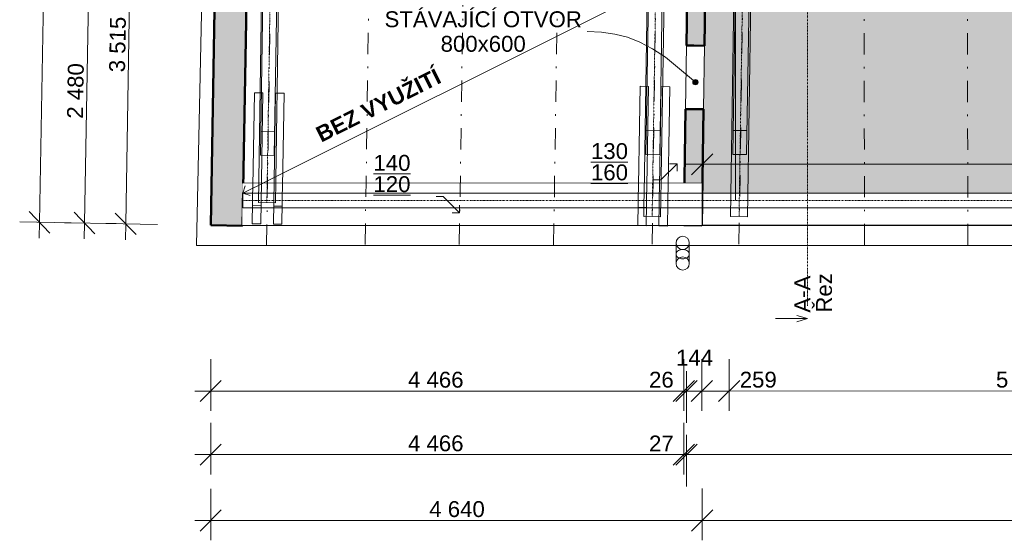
# Model space of a CAD drawing. Header units: millimetres. Extents: x -22287 to 2533, y -2625 to 20292.
# Tile 1 of 13: x -22287 to -12991, y -2625 to 2292. Entities that reach past the tile are written whole.
import ezdxf

# ---------------------------------------------------------------- set-up
doc = ezdxf.new("R2010")
doc.units = ezdxf.units.MM
doc.header["$MEASUREMENT"] = 0
for name, pattern in [('Wipeout_Contour', [1000, 0, -1000]), ('Čerchovaná', [450, 200, -117.5, 15, -117.5]), ('Čerchovaná S', [3.5, 1.5, -0.85, 0.3, -0.85])]:
    doc.linetypes.add(name, pattern=pattern)
for name, color, linetype in [('9._POHLED ZÁPADNÍ_2_0', 7, 'Continuous'), ('9._POHLED ZÁPADNÍ_2_2D prvky - obecné', 7, 'Continuous'), ('9._POHLED ZÁPADNÍ_2_Anotace - SP', 7, 'Continuous'), ('9._POHLED ZÁPADNÍ_2_Bourané_Anotace - SP', 7, 'Continuous'), ('9._POHLED ZÁPADNÍ_2_Bourané_Konstrukce - krov', 7, 'Continuous'), ('9._POHLED ZÁPADNÍ_2_Bourané_Konstrukce - nosné', 7, 'Continuous'), ('9._POHLED ZÁPADNÍ_2_Bourané_Kóty - SP', 7, 'Continuous'), ('9._POHLED ZÁPADNÍ_2_Bourané_Výplně - Povrchové', 7, 'Continuous'), ('9._POHLED ZÁPADNÍ_2_Konstrukce - krov', 7, 'Continuous'), ('9._POHLED ZÁPADNÍ_2_Konstrukce - nosné', 7, 'Continuous'), ('9._POHLED ZÁPADNÍ_2_Kóty - SP', 7, 'Continuous'), ('9._POHLED ZÁPADNÍ_2_Otvory – Dveře', 7, 'Continuous'), ('9._POHLED ZÁPADNÍ_2_Výplně - Povrchové', 7, 'Continuous'), ('9._POHLED ZÁPADNÍ_2_Výplně – Řezové', 7, 'Continuous'), ('9._POHLED ZÁPADNÍ_2_Značky - řezy', 7, 'Continuous')]:
    doc.layers.add(name, color=color, linetype=linetype)
doc.styles.add('GENEROVANÝ_STYL_1', font='txt')
doc.styles.add('GENEROVANÝ_STYL_2', font='txt')
doc.styles.add('GENEROVANÝ_STYL_4', font='txt')

msp = doc.modelspace()

# ---------------------------------------------------------------- hatches: boundary and pattern name
at = {"layer": '9._POHLED ZÁPADNÍ_2_Bourané_Anotace - SP', "linetype": 'Continuous', "lineweight": 13, "true_color": 0xe4ad2c}
msp.add_hatch(color=42, dxfattribs=at).paths.add_polyline_path([(-15932, 1701.2), (-15930.1, 1691.7), (-15924.7, 1683.6), (-15916.6, 1678.1), (-15907, 1676.2), (-15897.4, 1678.1), (-15889.3, 1683.6), (-15883.9, 1691.7), (-15882, 1701.2), (-15883.9, 1710.8), (-15889.3, 1718.9), (-15897.4, 1724.3), (-15907, 1726.2), (-15916.6, 1724.3), (-15924.7, 1718.9), (-15930.1, 1710.8)])
at = {"layer": '9._POHLED ZÁPADNÍ_2_Bourané_Výplně - Povrchové', "linetype": 'Continuous', "lineweight": 0, "true_color": 0xffffff}
msp.add_hatch(color=7, dxfattribs=at).paths.add_polyline_path([(-15844, 654.5), (-493.6, 654.5), (-492.1, 7555.2), (-772.1, 8152.8), (-772.6, 17554), (-10536.6, 18330.2), (-10495.1, 8690.3), (-14423.3, 9055.3), (-14471.4, 4898.8), (-15781.1, 4900.4)])
at = {"layer": '9._POHLED ZÁPADNÍ_2_Výplně – Řezové', "linetype": 'Continuous', "lineweight": 13}
for points in [[(-15959.7, 4313.8), (-15992.7, 2047.6), (-15922.7, 2046.5), (-15822.7, 2045.1), (-15789.7, 4311.3)], [(-20483.5, 349.7), (-20183.6, 344.4), (-20121.7, 3860.5), (-20421.6, 3865.8)], [(-16017.4, 349.7), (-15847.5, 347.2), (-15831.5, 1445.2), (-15931.4, 1446.6), (-16001.4, 1447.6)]]:
    msp.add_hatch(color=254, dxfattribs=at).paths.add_polyline_path(points)

# ---------------------------------------------------------------- linework, layer by layer
at = {"layer": '9._POHLED ZÁPADNÍ_2_Anotace - SP', "color": 8, "linetype": 'Continuous', "lineweight": 13}
for q in [(-16151.2, 931.1), (-16080.5, 860.4)]:
    msp.add_line((-16080.5, 931.1), q, dxfattribs=at)
at = {"layer": '9._POHLED ZÁPADNÍ_2_Bourané_Anotace - SP', "color": 42, "linetype": 'Continuous', "lineweight": 13, "true_color": 0xe4ad2c, "flags": 128}
msp.add_lwpolyline([(-15925.4, 1718.1), (-16190.5, 1936.1), (-16312.2, 2016.1), (-16430.6, 2078.6), (-16548.5, 2124.9), (-16668.7, 2156.3), (-16794.1, 2174.1), (-16927.6, 2179.8)], dxfattribs=at)
at = {"layer": '9._POHLED ZÁPADNÍ_2_Bourané_Anotace - SP', "color": 42, "linetype": 'Continuous', "lineweight": 13, "true_color": 0xe4ad2c}
msp.add_circle((-15907, 1701.2), 25, dxfattribs=at)
at = {"layer": '9._POHLED ZÁPADNÍ_2_Bourané_Konstrukce - krov', "color": 42, "linetype": 'Continuous', "lineweight": 13, "true_color": 0xe4ad2c}
for p, q in [((-15435.3, 9432.4), (-15575.3, 433.5)), ((-15275.3, 9429.9), (-15415.3, 431)), ((-15527.9, 2673.8), (-15553.7, 1019.4)), ((-15423.7, 1017.4), (-15398, 2671.8)), ((-15420.2, 1243.6), (-15550.2, 1245.6)), ((-15553.7, 1019.4), (-15423.7, 1017.4)), ((-15575.3, 433.5), (-15415.3, 431)), ((-16089.6, 77.2), (-16089.6, 183.3)), ((-16089.6, -11.1), (-16089.6, 183.3)), ((-16089.6, -11.1), (-16089.6, 183.3)), ((-15964.6, 183.3), (-15964.6, 77.2)), ((-15964.6, 183.3), (-15964.6, -11.1)), ((-15964.6, 183.3), (-15964.6, -11.1))]:
    msp.add_line(p, q, dxfattribs=at)
at = {"layer": '9._POHLED ZÁPADNÍ_2_Bourané_Konstrukce - krov', "color": 42, "linetype": 'Čerchovaná S', "lineweight": 13, "true_color": 0xe4ad2c}
msp.add_line((-15355.3, 9431.2), (-15495.3, 432.2), dxfattribs=at)
at = {"layer": '9._POHLED ZÁPADNÍ_2_Bourané_Konstrukce - krov', "color": 42, "linetype": 'Čerchovaná', "lineweight": 13, "true_color": 0xe4ad2c}
for p, q in [((-15495.9, 172.2), (-15433.9, 4275.5)), ((-14311.8, 164.1), (-14314.3, 4267.9)), ((-13336.2, 163.5), (-13338.8, 4267.3))]:
    msp.add_line(p, q, dxfattribs=at)
at = {"layer": '9._POHLED ZÁPADNÍ_2_Bourané_Konstrukce - krov', "color": 42, "linetype": 'Continuous', "lineweight": 13, "true_color": 0xe4ad2c, "flags": 128}
for points in [[(-15964.6, 183.3, -1), (-16089.6, 183.3, -1)], [(-15964.6, 183.3, -1), (-16089.6, 183.3, -1)], [(-16089.6, 183.3, -1), (-15964.6, 183.3, -1)], [(-15964.6, 183.3, -1), (-16089.6, 183.3, -1)], [(-15964.6, 183.3, -1), (-16089.6, 183.3, -1)], [(-15964.6, -11.1, -1), (-16089.6, -11.1, -1)], [(-15964.6, -11.1, -1), (-16089.6, -11.1, -1)], [(-15964.6, -11.1, -1), (-16089.6, -11.1, -1)]]:
    msp.add_lwpolyline(points, format="xyb", close=True, dxfattribs=at)
msp.add_lwpolyline([(-15964.6, 77.2), (-15965.5, 69.5), (-15968.4, 62.1), (-15973, 55.1), (-15979.2, 48.8), (-15986.9, 43.4), (-15995.8, 38.9), (-16005.7, 35.7), (-16016.2, 33.7), (-16027.1, 33), (-16037.9, 33.7), (-16048.5, 35.7), (-16058.3, 38.9), (-16067.3, 43.4), (-16075, 48.8), (-16081.2, 55.1), (-16085.8, 62.1), (-16088.6, 69.5), (-16089.6, 77.2), (-16088.6, 84.9), (-16085.8, 92.3), (-16081.2, 99.3), (-16075, 105.6), (-16067.3, 111.1), (-16058.3, 115.5), (-16048.5, 118.7), (-16037.9, 120.7), (-16027.1, 121.4), (-16016.2, 120.7), (-16005.7, 118.7), (-15995.8, 115.5), (-15986.9, 111.1), (-15979.2, 105.6), (-15973, 99.3), (-15968.4, 92.3), (-15965.5, 84.9)], close=True, dxfattribs=at)
at = {"layer": '9._POHLED ZÁPADNÍ_2_Bourané_Konstrukce - nosné', "color": 42, "linetype": 'Continuous', "lineweight": 13, "true_color": 0xe4ad2c}
for p, q in [((-20405.7, 10177.3), (-20617, 158.5)), ((-20617, 158.5), (-19955.9, 158.5)), ((-19955.9, 158.5), (-173.3, 158.5))]:
    msp.add_line(p, q, dxfattribs=at)
at = {"layer": '9._POHLED ZÁPADNÍ_2_Bourané_Konstrukce - nosné', "color": 42, "linetype": 'Continuous', "lineweight": 20, "true_color": 0xe4ad2c}
for p, q in [((-16013.1, 649.8), (-16017.4, 349.8)), ((-15843, 649.8), (-15847.4, 349.8))]:
    msp.add_line(p, q, dxfattribs=at)
at = {"layer": '9._POHLED ZÁPADNÍ_2_Bourané_Konstrukce - nosné', "color": 42, "linetype": 'Continuous', "lineweight": 20, "true_color": 0xe4ad2c, "flags": 128}
for points in [[(-493.6, 654.5), (-15843, 649.8)], [(-16013.1, 649.8), (-20184.6, 648.5)], [(-20184.5, 348.5), (-16017.4, 349.8)], [(-15847.4, 349.8), (-493.5, 354.5)]]:
    msp.add_lwpolyline(points, dxfattribs=at)
at = {"layer": '9._POHLED ZÁPADNÍ_2_Bourané_Kóty - SP', "color": 42, "linetype": 'Continuous', "lineweight": 13, "true_color": 0xe4ad2c}
for p, q in [((-15744, 1025.9), (-15944, 825.9)), ((-15994, 925.9), (-15844, 925.9)), ((-15844, 925.9), (-493.6, 925.9))]:
    msp.add_line(p, q, dxfattribs=at)
at = {"layer": '9._POHLED ZÁPADNÍ_2_Konstrukce - krov', "color": 8, "linetype": 'Continuous', "lineweight": 13}
for p, q in [((-19987.9, 2666.4), (-20013.7, 1011.9)), ((-19883.7, 1009.9), (-19857.9, 2664.4)), ((-16348.4, 2672.8), (-16374.1, 1018.4)), ((-16244.2, 1016.3), (-16218.4, 2670.8)), ((-19990.6, 1600.8), (-20070.6, 1602.1)), ((-19990.6, 1600.8), (-20070.6, 1602.1)), ((-19790.7, 1597.5), (-19870.7, 1598.8)), ((-19790.7, 1597.5), (-19870.7, 1598.8)), ((-16349.9, 1662), (-16429.9, 1663.3)), ((-16349.9, 1662), (-16429.9, 1663.3)), ((-16150, 1658.7), (-16230, 1660)), ((-16150, 1658.7), (-16230, 1660)), ((-19880.1, 1236.2), (-20010.1, 1238.2)), ((-16240.6, 1242.6), (-16370.6, 1244.6)), ((-20013.7, 1011.9), (-19883.7, 1009.9)), ((-16374.1, 1018.4), (-16244.2, 1016.3))]:
    msp.add_line(p, q, dxfattribs=at)
at = {"layer": '9._POHLED ZÁPADNÍ_2_Konstrukce - nosné', "color": 154, "linetype": 'Continuous', "lineweight": 13}
msp.add_line((-15528.6, 9197.1), (-15528.6, 584.5), dxfattribs=at)
at = {"layer": '9._POHLED ZÁPADNÍ_2_Konstrukce - nosné', "color": 7, "linetype": 'Continuous', "lineweight": 50}
for p, q in [((-15922.7, 2046.5), (-15992.7, 2047.6)), ((-15922.7, 2046.5), (-15822.7, 2045.1)), ((-15931.4, 1446.6), (-16001.4, 1447.6)), ((-15931.4, 1446.6), (-15831.5, 1445.2))]:
    msp.add_line(p, q, dxfattribs=at)
at = {"layer": '9._POHLED ZÁPADNÍ_2_Konstrukce - nosné', "color": 7, "linetype": 'Continuous', "lineweight": 50, "flags": 128}
for points in [[(-15959.7, 4313.8), (-15992.7, 2047.6)], [(-15822.7, 2045.1), (-15789.7, 4311.3)], [(-20421.6, 3865.8), (-20483.5, 349.7)], [(-20183.6, 344.4), (-20121.7, 3860.5)], [(-16001.4, 1447.6), (-16017.4, 349.7)], [(-15847.5, 347.2), (-15831.5, 1445.2)], [(-20183.6, 344.4), (-20483.5, 349.7)], [(-16017.4, 349.7), (-15847.5, 347.2)]]:
    msp.add_lwpolyline(points, dxfattribs=at)
at = {"layer": '9._POHLED ZÁPADNÍ_2_Kóty - SP', "color": 154, "linetype": 'Continuous', "lineweight": 13}
for p, q in [((-22099.2, 378.2), (-21929, 10042.3)), ((-21286, 363.9), (-21224.1, 3879.9)), ((-21675.7, 370.7), (-21632, 2851.3)), ((-22197.4, 479.9), (-22001, 276.4)), ((-21773.9, 472.5), (-21577.4, 269)), ((-21384.3, 465.6), (-21187.8, 262.1)), ((-21799.3, 372.9), (-22286.7, 381.5)), ((-22101.9, 228.2), (-22099.2, 378.2)), ((-21375.7, 365.4), (-21863.1, 374)), ((-21678.3, 220.7), (-21675.7, 370.7)), ((-20986.1, 358.6), (-21473.5, 367.2)), ((-21288.7, 213.9), (-21286, 363.9)), ((-20483.4, -1403.3), (-20483.4, -915.8)), ((-16017.3, -1402.9), (-16017.3, -915.4)), ((-15847.4, -1402.9), (-15847.4, -915.4)), ((-15588.7, -1402.9), (-15588.8, -915.4)), ((-16117.3, -1315.4), (-15917.3, -1115.4)), ((-15891.6, -1115.4), (-16091.6, -1315.4)), ((-15991.5, -1515.4), (-15991.6, -1027.9)), ((-15747.3, -1115.4), (-15947.3, -1315.4)), ((-15488.7, -1115.3), (-15688.7, -1315.4)), ((-20383.4, -1115.8), (-20583.4, -1315.8)), ((-20633.4, -1215.8), (-20483.4, -1215.8)), ((-20483.4, -1215.8), (-16017.3, -1215.4)), ((-16017.3, -1215.4), (-15991.6, -1215.4)), ((-15991.6, -1215.4), (-15847.4, -1215.4)), ((-15847.3, -1215.4), (-15588.7, -1215.4)), ((-15588.7, -1215.4), (-10378.8, -1214.9)), ((-20483.3, -2004), (-20483.4, -1516.5)), ((-16017.2, -2003.6), (-16017.3, -1516.1)), ((-15990.5, -2116.1), (-15990.5, -1628.6)), ((-20383.4, -1716.5), (-20583.3, -1916.5)), ((-16117.2, -1916.1), (-15917.3, -1716.1)), ((-15890.5, -1716.1), (-16090.5, -1916.1)), ((-20633.4, -1816.5), (-20483.4, -1816.5)), ((-20483.4, -1816.5), (-16017.2, -1816.1)), ((-16017.2, -1816.1), (-15990.5, -1816.1)), ((-15990.5, -1816.1), (-321.8, -1814.7)), ((-20483.3, -2625.4), (-20483.3, -2137.9)), ((-15843.7, -2625), (-15843.7, -2137.5)), ((-20383.3, -2337.9), (-20583.3, -2537.9)), ((-15743.7, -2337.5), (-15943.7, -2537.5)), ((-20633.3, -2437.9), (-20483.3, -2437.9)), ((-20483.3, -2437.9), (-15843.7, -2437.5)), ((-15843.7, -2437.5), (-321.6, -2436.1))]:
    msp.add_line(p, q, dxfattribs=at)
at = {"layer": '9._POHLED ZÁPADNÍ_2_Otvory – Dveře', "color": 8, "linetype": 'Continuous', "lineweight": 13}
for p, q in [((-15992.7, 2047.6), (-16001.4, 1447.6)), ((-15922.7, 2046.5), (-15992.7, 2047.6)), ((-15922.7, 2046.5), (-15822.7, 2045.1)), ((-15822.7, 2045.1), (-15831.5, 1445.2)), ((-15931.4, 1446.6), (-16001.4, 1447.6)), ((-15931.4, 1446.6), (-15831.5, 1445.2))]:
    msp.add_line(p, q, dxfattribs=at)
at = {"layer": '9._POHLED ZÁPADNÍ_2_Značky - řezy', "color": 154, "linetype": 'Čerchovaná S', "lineweight": 13}
msp.add_line((-14850.1, 19646), (-14850.1, -411.8), dxfattribs=at)
at = {"layer": '9._POHLED ZÁPADNÍ_2_Značky - řezy', "color": 154, "linetype": 'Continuous', "lineweight": 13}
for p, q in [((-14850.1, -531.8), (-15150.1, -531.8)), ((-14950.1, -501.8), (-14850.1, -531.8)), ((-14950.1, -561.8), (-14850.1, -531.8))]:
    msp.add_line(p, q, dxfattribs=at)

# ---------------------------------------------------------------- texts
at = {"layer": '9._POHLED ZÁPADNÍ_2_0', "color": 251, "linetype": 'Continuous', "lineweight": 13, "true_color": 0x6a6a6a, "insert": (-19473, 1195.6), "char_height": 150, "attachment_point": 4, "rotation": 26.56325, "style": 'GENEROVANÝ_STYL_4'}
msp.add_mtext('\\A1;{\\pql;\\fArial|b1|i0|c238|p38;BEZ VYUŽITÍ}', dxfattribs=at)
at = {"layer": '9._POHLED ZÁPADNÍ_2_Anotace - SP', "color": 42, "linetype": 'Continuous', "lineweight": 13, "true_color": 0xe4ad2c, "insert": (-17910.8, 2178.6), "char_height": 150, "attachment_point": 5, "line_spacing_factor": 0.927795, "style": 'GENEROVANÝ_STYL_1'}
msp.add_mtext('\\A1;{\\pqc;\\fArial|b0|i0|c238|p38;STÁVAJÍCÍ OTVOR \\P\\pqc;\\fArial|b0|i0|c238|p38;800x600}', dxfattribs=at)
at = {"layer": '9._POHLED ZÁPADNÍ_2_Kóty - SP', "color": 154, "linetype": 'Continuous', "lineweight": 13, "char_height": 150, "attachment_point": 7, "style": 'GENEROVANÝ_STYL_2'}
for s, insert, width, rotation in [('\\A1;{\\pql;\\fArial|b0|i0|c0|p38;3 515}', (-21290.9, 1793.7), 512.914, 88.99119), ('\\A1;{\\pql;\\fArial|b0|i0|c0|p38;2 480}', (-21688.3, 1355.1), 512.914, 88.99119), ('\\A1;{\\pql;\\fArial|b0|i0|c0|p38;144}', (-16090.2, -975.4), 341.487, 0.00518), ('\\A1;{\\pql;\\fArial|b0|i0|c0|p38;4\xa0466}', (-18620.6, -1185.6), 512.914, 0.00518), ('\\A1;{\\pql;\\fArial|b0|i0|c0|p38;26}', (-16345, -1185.4), 227.658, 0.00518), ('\\A1;{\\pql;\\fArial|b0|i0|c0|p38;259}', (-15488.7, -1185.3), 341.487, 0.00518), ('\\A1;{\\pql;\\fArial|b0|i0|c0|p38;5\xa0210}', (-13069.5, -1185.1), 512.914, 0.00518), ('\\A1;{\\pql;\\fArial|b0|i0|c0|p38;4\xa0466}', (-18620.6, -1786.3), 512.914, 0.00518), ('\\A1;{\\pql;\\fArial|b0|i0|c0|p38;27}', (-16344.9, -1786.1), 227.658, 0.00518), ('\\A1;{\\pql;\\fArial|b0|i0|c0|p38;4\xa0640}', (-18420, -2407.7), 512.914, 0.00518)]:
    msp.add_mtext(s, dxfattribs=dict(at, insert=insert, width=width, rotation=rotation))
at = {"layer": '9._POHLED ZÁPADNÍ_2_Značky - řezy', "color": 154, "linetype": 'Continuous', "lineweight": 13, "insert": (-14616, -475), "char_height": 150, "attachment_point": 7, "rotation": 90, "line_spacing_factor": 0.818924, "style": 'GENEROVANÝ_STYL_2'}
msp.add_mtext('\\A1;{\\pql;\\pt0;\\fArial|b0|i0|c0|p38;A-A\\P\\pql;\\pt0;\\fArial|b0|i0|c0|p38;Řez}', dxfattribs=at)

# ---------------------------------------------------------------- next in the draw order: wipeouts: each hides what was drawn before it
at = {"color": 254, "linetype": 'Wipeout_Contour', "lineweight": 0, "ltscale": 72102.487205}
msp.add_wipeout([(-20184.5, 348.5), (-15847.4, 349.8), (-15847.5, 749.8), (-20184.6, 748.5)], dxfattribs=at).dxf.layer = '9._POHLED ZÁPADNÍ_2_Výplně - Povrchové'

# ---------------------------------------------------------------- next in the draw order: linework, layer by layer
at = {"layer": '9._POHLED ZÁPADNÍ_2_2D prvky - obecné', "color": 7, "linetype": 'Continuous', "lineweight": 13}
msp.add_line((-20183.6, 346.7), (-492.6, 352.7), dxfattribs=at)
at = {"layer": '9._POHLED ZÁPADNÍ_2_Anotace - SP', "color": 8, "linetype": 'Continuous', "lineweight": 13}
for p, q in [((-20178.9, 654.5), (-15982.4, 2752.6)), ((-16233.6, 777.9), (-16080.5, 931.1)), ((-16302.3, 777.9), (-16233.6, 777.9)), ((-20178.9, 654.5), (-20156.6, 721.6)), ((-20178.9, 654.5), (-20111.8, 632.1)), ((-18355.9, 621.4), (-18287.3, 621.4)), ((-18287.3, 621.4), (-18134.1, 468.2)), ((-18134.1, 468.2), (-18204.8, 468.2)), ((-18134.1, 468.2), (-18134.1, 538.9))]:
    msp.add_line(p, q, dxfattribs=at)
at = {"layer": '9._POHLED ZÁPADNÍ_2_Bourané_Konstrukce - krov', "color": 42, "linetype": 'Continuous', "lineweight": 13, "true_color": 0xe4ad2c}
for p, q in [((-15844, 654.5), (-493.9, 654.5)), ((-15844, 514.5), (-493.9, 514.5))]:
    msp.add_line(p, q, dxfattribs=at)
at = {"layer": '9._POHLED ZÁPADNÍ_2_Bourané_Konstrukce - krov', "color": 42, "linetype": 'Čerchovaná S', "lineweight": 13, "true_color": 0xe4ad2c}
msp.add_line((-15844, 584.5), (-493.9, 584.5), dxfattribs=at)
at = {"layer": '9._POHLED ZÁPADNÍ_2_Bourané_Kóty - SP', "color": 42, "linetype": 'Continuous', "lineweight": 13, "true_color": 0xe4ad2c}
msp.add_line((-15844, 625.9), (-15844, 1113.4), dxfattribs=at)
at = {"layer": '9._POHLED ZÁPADNÍ_2_Konstrukce - krov', "color": 8, "linetype": 'Continuous', "lineweight": 13}
for p, q in [((-19892.8, 9564.1), (-20032.8, 565.2)), ((-19732.8, 9561.6), (-19872.8, 562.7)), ((-16255.7, 9431.4), (-16395.7, 432.5)), ((-16095.7, 9428.9), (-16235.8, 430)), ((-20070.6, 1602.1), (-20091, 363.6)), ((-20011, 362.3), (-19990.6, 1600.8)), ((-19870.7, 1598.8), (-19891.1, 360.3)), ((-19811.1, 359), (-19790.7, 1597.5)), ((-16429.9, 1663.3), (-16451.6, 347.1)), ((-16371.6, 345.8), (-16349.9, 1662)), ((-16230, 1660), (-16251.7, 343.8)), ((-16171.7, 342.5), (-16150, 1658.7)), ((-20178.9, 654.5), (-15844, 654.5)), ((-20178.9, 514.5), (-20178.9, 654.5)), ((-20032.8, 565.2), (-19872.8, 562.7)), ((-20178.9, 514.5), (-15844, 514.5)), ((-20008.2, 533.9), (-20088.2, 535.2)), ((-19808.2, 530.6), (-19888.2, 531.9)), ((-16368.8, 517.3), (-16448.8, 518.6)), ((-16168.8, 514), (-16248.8, 515.3)), ((-16395.7, 432.5), (-16235.8, 430)), ((-20091, 363.6), (-20011, 362.3)), ((-19891.1, 360.3), (-19811.1, 359)), ((-16451.6, 347.1), (-16371.6, 345.8)), ((-16251.7, 343.8), (-16171.7, 342.5))]:
    msp.add_line(p, q, dxfattribs=at)
at = {"layer": '9._POHLED ZÁPADNÍ_2_Konstrukce - krov', "color": 251, "linetype": 'Čerchovaná S', "lineweight": 13, "true_color": 0x6a6a6a}
for p, q in [((-19812.8, 9562.9), (-19952.8, 564)), ((-16175.7, 9430.1), (-16315.7, 431.2)), ((-20178.9, 584.5), (-15844, 584.5))]:
    msp.add_line(p, q, dxfattribs=at)
at = {"layer": '9._POHLED ZÁPADNÍ_2_Konstrukce - krov', "color": 8, "linetype": 'Čerchovaná', "lineweight": 13}
for p, q in [((-19955.9, 158.5), (-19893.9, 4268.1)), ((-19025.5, 167.6), (-18963.5, 4270.9)), ((-18136.3, 167), (-18074.3, 4270.3)), ((-17245.8, 166.2), (-17183.9, 4269.5)), ((-16316.3, 171.2), (-16254.3, 4274.5))]:
    msp.add_line(p, q, dxfattribs=at)
at = {"layer": '9._POHLED ZÁPADNÍ_2_Konstrukce - nosné', "color": 251, "linetype": 'Continuous', "lineweight": 20, "true_color": 0x6a6a6a, "flags": 128}
for points in [[(-15847.5, 749.8), (-20184.6, 748.5)], [(-20184.5, 348.5), (-15847.4, 349.8)]]:
    msp.add_lwpolyline(points, dxfattribs=at)

# ---------------------------------------------------------------- next in the draw order: texts
at = {"layer": '9._POHLED ZÁPADNÍ_2_Anotace - SP', "color": 8, "linetype": 'Continuous', "lineweight": 13, "char_height": 150, "attachment_point": 5, "line_spacing_factor": 0.804162, "style": 'GENEROVANÝ_STYL_1'}
for s, insert in [('\\A1;{\\pqc;\\fArial|b0|i0|c238|p38;\\L\\L1\\fArial|b0|i0|c238|p38;\\L\\L3\\fArial|b0|i0|c238|p38;\\L\\L0\\P\\pqc;\\fArial|b0|i0|c238|p38;160}', (-16718.5, 948.9)), ('\\A1;{\\pqc;\\fArial|b0|i0|c238|p38;\\L\\L1\\fArial|b0|i0|c238|p38;\\L\\L4\\fArial|b0|i0|c238|p38;\\L\\L0\\P\\pqc;\\fArial|b0|i0|c238|p38;1\\fArial|b0|i0|c238|p38;2\\fArial|b0|i0|c238|p38;0}', (-18772.1, 837.7))]:
    msp.add_mtext(s, dxfattribs=dict(at, insert=insert))

doc.saveas('drawing.dxf')
